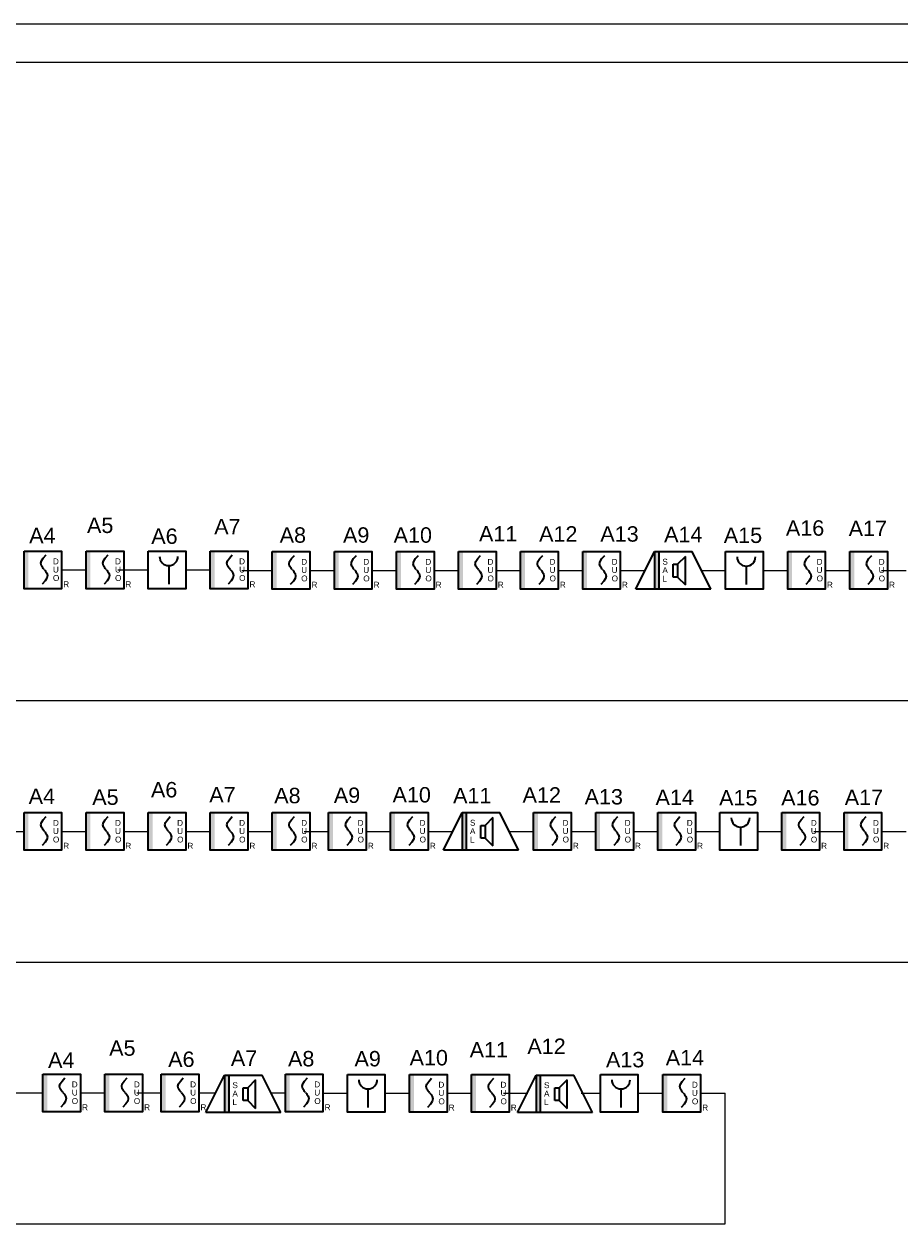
# Model space of a CAD drawing. Header units: millimetres. Extents: x 308 to 111749, y 130 to 32066.
# Tile 4 of 9: x 11798 to 23156, y 14266 to 29830. Entities that reach past the tile are written whole.
import ezdxf
from ezdxf.enums import TextEntityAlignment as Align

# ---------------------------------------------------------------- set-up
doc = ezdxf.new("R2010")
doc.units = ezdxf.units.MM
doc.layers.add('ADT SAP', color=20, linetype='Continuous')
doc.layers.add('CP_LINENORM', color=251, linetype='Continuous', lineweight=25)
doc.layers.add('Elementy SAP', color=1, linetype='Continuous', lineweight=35)
doc.styles.get("Standard").update_dxf_attribs({"font": 'arial.ttf'})

# ---------------------------------------------------------------- blocks, each defined once
blk = doc.blocks.new('DUR')
h = blk.add_hatch(color=256)
h.set_gradient(color1=(255, 0, 0), color2=(224, 0, 0), one_color=1, name='INVSPHERICAL')
h.paths.add_polyline_path([(3.8, 16.3), (3.8, 32.5), (0, 32.5), (0, 16.3)])
h.paths.add_polyline_path([(3.8, 0), (3.8, 16.3), (0, 16.3), (0, 0)])
at = {"linetype": 'Continuous'}
for p, q in [((14.5, 22), (15, 24)), ((15, 19.9), (14.5, 22)), ((15, 24), (16.6, 26.4)), ((16.6, 26.4), (19.1, 29.2)), ((16.2, 18.1), (15, 19.9)), ((16.6, 17.5), (16.2, 18.1)), ((17.4, 16.6), (16.6, 17.5)), ((17.4, 16.6), (18.2, 15.7)), ((18.2, 15.7), (18.6, 15.1)), ((18.6, 15.1), (19.7, 13.4)), ((19.7, 13.4), (20.2, 11.3)), ((20.2, 11.3), (19.7, 9.2)), ((18.2, 6.9), (15.6, 4)), ((19.7, 9.2), (18.2, 6.9))]:
    blk.add_line(p, q, dxfattribs=at)
blk.add_lwpolyline([(0, 32.5), (32.5, 32.5), (32.5, 0), (0, 0)], close=True)
for s, p in [('D', (25, 21.1)), ('O', (25, 6.7)), ('U', (25, 14)), ('R', (33.9, 1.3))]:
    blk.add_text(s, height=5.08).set_placement(p)
blk = doc.blocks.new('ROP')
at = {"layer": 'Elementy SAP'}
blk.add_line((17.8, 19.9), (17.8, 4), dxfattribs=at)
blk.add_lwpolyline([(0, 32.5), (32.5, 32.5), (32.5, 0), (0, 0)], close=True, dxfattribs=at)
blk.add_arc((17.8, 27.9), 7.96, 180, 0, dxfattribs=at)
blk = doc.blocks.new('SAL')
h = blk.add_hatch(color=256)
h.set_gradient(color1=(255, 0, 0), color2=(255, 0, 0))
h.paths.add_polyline_path([(20.1, 0), (20.1, 32.5), (16.3, 32.5), (16.3, 0)])
for p, q in [((0, 0), (16.3, 32.5)), ((16.3, 32.5), (16.3, 0)), ((16.3, 32.5), (48.8, 32.5)), ((20.1, 0), (20.1, 32.5)), ((65, 0), (48.8, 32.5)), ((32.4, 21.5), (36.2, 21.5)), ((32.4, 10.5), (32.4, 21.5)), ((42.9, 28.3), (36.2, 21.5)), ((36.2, 21.5), (36.2, 10.5)), ((42.9, 3.7), (42.9, 28.3)), ((36.2, 10.5), (32.4, 10.5)), ((36.2, 10.5), (42.9, 3.7)), ((65, 0), (0, 0))]:
    blk.add_line(p, q)
for s, p in [('S', (23, 21.2)), ('A', (23, 13.9)), ('L', (23, 6.5))]:
    blk.add_text(s, height=5.08).set_placement(p)

msp = doc.modelspace()

# ---------------------------------------------------------------- linework, layer by layer
at = {"layer": 'ADT SAP', "color": 1, "lineweight": 0}
for p, q in [((12286, 22750, 13), (12603, 22750, 13)), ((13016, 22750, 13), (13408, 22750, 13)), ((13895, 22750, 13), (14212, 22750, 13)), ((14623, 22744, 13), (15017, 22744, 13)), ((15505, 22744, 13), (15822, 22744, 13)), ((16310, 22744, 13), (16627, 22744, 13)), ((17115, 22744, 13), (17432, 22744, 13)), ((17115, 22744, 13), (17432, 22744, 13)), ((17920, 22744, 13), (18237, 22744, 13)), ((18724, 22744, 13), (19042, 22744, 13)), ((19529, 22744, 13), (19846, 22744, 13)), ((20578, 22744, 13), (20895, 22744, 13)), ((21383, 22744, 13), (21700, 22744, 13)), ((22188, 22744, 13), (22505, 22744, 13)), ((22918, 22744, 13), (23235, 22744, 13)), ((9081, 21054, 13), (27298, 21054, 13)), ((11481, 19358, 13), (11798, 19358, 13)), ((12286, 19358, 13), (12603, 19358, 13)), ((13090, 19358, 13), (13408, 19358, 13)), ((13895, 19358, 13), (14212, 19358, 13)), ((14700, 19358, 13), (15017, 19358, 13)), ((15430, 19358, 13), (15748, 19358, 13)), ((16235, 19358, 13), (16552, 19358, 13)), ((17040, 19358, 13), (17357, 19358, 13)), ((18089, 19358, 13), (18406, 19358, 13)), ((18894, 19358, 13), (19211, 19358, 13)), ((19699, 19358, 13), (20016, 19358, 13)), ((20503, 19358, 13), (20821, 19358, 13)), ((21308, 19358, 13), (21625, 19358, 13)), ((22039, 19358, 13), (22430, 19358, 13)), ((22918, 19358, 13), (23235, 19358, 13)), ((8858, 17662, 13), (26454, 17662, 13)), ((11606, 15966, 13), (12042, 15966, 13)), ((12529, 15966, 13), (12847, 15966, 13)), ((13260, 15966, 13), (13577, 15966, 13)), ((14065, 15966, 13), (14283, 15966, 13)), ((15003, 15966, 13), (15187, 15966, 13)), ((15674, 15962, 13), (15991, 15962, 13)), ((16479, 15962, 13), (16796, 15962, 13)), ((17284, 15962, 13), (17601, 15962, 13)), ((18014, 15962, 13), (18332, 15962, 13)), ((19024, 15962, 13), (19271, 15962, 13)), ((19767, 15962, 13), (20084, 15962, 13)), ((20570, 15962, 13), (20888, 15962, 13)), ((20888, 14266, 13), (20888, 15962, 13)), ((6884, 14270, 13), (20888, 14266, 13))]:
    msp.add_line(p, q, dxfattribs=at)
at = {"layer": 'CP_LINENORM', "linetype": 'Continuous'}
msp.add_line((42308, 29830, 13), (308, 29830, 13), dxfattribs=at)
at = {"layer": 'CP_LINENORM'}
msp.add_line((41808, 29330, 13), (1808, 29330, 13), dxfattribs=at)

# ---------------------------------------------------------------- block references
at = {"layer": 'Elementy SAP', "xscale": 15, "yscale": 15, "zscale": 15}
for name, p in [('DUR', (11798, 22506, 13)), ('DUR', (12603, 22506, 13)), ('ROP', (13408, 22506, 13)), ('DUR', (14212, 22506, 13)), ('DUR', (15017, 22500, 13)), ('DUR', (15822, 22500, 13)), ('DUR', (16627, 22500, 13)), ('DUR', (17432, 22500, 13)), ('DUR', (18237, 22500, 13)), ('DUR', (19042, 22500, 13)), ('SAL', (19730, 22500, 13)), ('ROP', (20895, 22500, 13)), ('DUR', (21700, 22500, 13)), ('DUR', (22505, 22500, 13)), ('DUR', (11798, 19114, 13)), ('DUR', (12603, 19114, 13)), ('DUR', (13408, 19114, 13)), ('DUR', (14212, 19114, 13)), ('DUR', (15017, 19114, 13)), ('DUR', (15748, 19114, 13)), ('DUR', (16552, 19114, 13)), ('SAL', (17235, 19114, 13)), ('DUR', (18406, 19114, 13)), ('DUR', (19211, 19114, 13)), ('DUR', (20016, 19114, 13)), ('ROP', (20821, 19114, 13)), ('DUR', (21625, 19114, 13)), ('DUR', (22430, 19114, 13)), ('DUR', (12042, 15722, 13)), ('DUR', (12847, 15722, 13)), ('DUR', (13577, 15722, 13)), ('SAL', (14155, 15710, 13)), ('DUR', (15187, 15722, 13)), ('ROP', (15991, 15718, 13)), ('DUR', (16796, 15718, 13)), ('DUR', (17601, 15718, 13)), ('SAL', (18195, 15710, 13)), ('ROP', (19271, 15718, 13)), ('DUR', (20083, 15718, 13))]:
    msp.add_blockref(name, p, dxfattribs=at)

# ---------------------------------------------------------------- texts
at = {"color": 3}
for s, p in [('A5', (12786, 23328, 13)), ('A7', (14435, 23311, 13)), ('A16', (21925, 23293, 13)), ('A17', (22739, 23288, 13)), ('A4', (12036, 23196, 13)), ('A6', (13619, 23187, 13)), ('A8', (15284, 23202, 13)), ('A9', (16105, 23202, 13)), ('A10', (16839, 23202, 13)), ('A11', (17946, 23218, 13)), ('A12', (18725, 23216, 13)), ('A13', (19519, 23216, 13)), ('A14', (20346, 23209, 13)), ('A15', (21120, 23199, 13)), ('A6', (13615, 19899, 13)), ('A7', (14371, 19834, 13)), ('A8', (15213, 19823, 13)), ('A9', (15986, 19827, 13)), ('A10', (16825, 19833, 13)), ('A11', (17610, 19823, 13)), ('A12', (18511, 19831, 13)), ('A4', (12029, 19814, 13)), ('A5', (12854, 19802, 13)), ('A13', (19315, 19807, 13)), ('A14', (20235, 19800, 13)), ('A15', (21059, 19794, 13)), ('A16', (21864, 19794, 13)), ('A17', (22688, 19800, 13)), ('A12', (18573, 16571, 13)), ('A5', (13073, 16548, 13)), ('A6', (13838, 16403, 13)), ('A7', (14651, 16417, 13)), ('A8', (15392, 16410, 13)), ('A9', (16254, 16410, 13)), ('A10', (17046, 16423, 13)), ('A11', (17825, 16526, 13)), ('A13', (19592, 16398, 13)), ('A14', (20367, 16423, 13)), ('A4', (12281, 16391, 13))]:
    msp.add_text(s, height=200, dxfattribs=at).set_placement(p, align=Align.MIDDLE_CENTER)

doc.saveas('drawing.dxf')
